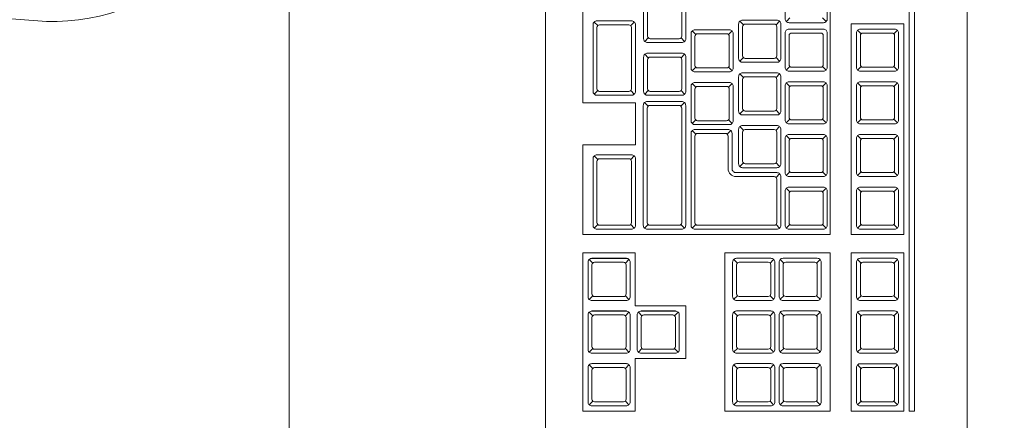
# Model space of a CAD drawing. Header units: millimetres. Extents: x 26866 to 1024070, y -428191 to 408885.
# Tile 219 of 248: x 213848 to 214222, y 389868 to 390021. Entities that reach past the tile are written whole.
import ezdxf

# ---------------------------------------------------------------- set-up
doc = ezdxf.new("R2010")
doc.units = ezdxf.units.MM
doc.header["$LTSCALE"] = 2
doc.layers.add('0_OPIS', color=7, linetype='Continuous', lineweight=13)
doc.layers.add('3DPLAN_A_TABELKA POMIESZCZEŃ', color=7, linetype='Continuous', lineweight=0)
doc.layers.add('3DPLAN_A_KRESKOWANIE 1', color=253, linetype='Continuous')
doc.layers.add('3DPLAN_A_OPIS', color=8, linetype='Continuous')
doc.layers.add('FURNITURE ZD 1 500', color=7, linetype='Continuous', lineweight=13, true_color=0x9fa8a5)
doc.styles.add('ARIAL', font='arial.ttf')

# ---------------------------------------------------------------- blocks, each defined once
blk = doc.blocks.new('kondygnacja -1')
at = {"layer": '3DPLAN_A_KRESKOWANIE 1'}
h = blk.add_hatch(dxfattribs=at)
h.set_pattern_fill('ANSI31', color=256, scale=7.5, style=0)
h.set_pattern_definition([(45, (23044.838, -26883.88), (-16.83798, 16.83798), [])])
h.paths.add_polyline_path([(31677.485, -24430.84), (30214.868, -24430.84), (30214.868, -24470.84), (30429.606, -24470.84), (30429.606, -24477.84), (30447.606, -24477.84), (30447.606, -24818.84), (30476.606, -24818.84), (30476.606, -24470.84), (31012.606, -24470.84), (31012.606, -24478.84), (31079.606, -24478.84), (31079.606, -24470.84), (31638.606, -24470.84), (31638.606, -25036.84), (31079.606, -25036.84), (31079.606, -25028.84), (31012.606, -25028.84), (31012.606, -25036.84), (30611.38, -25036.84), (30611.38, -25072.84), (31023.606, -25072.84), (31034.606, -25082.84), (31034.606, -25330.84), (31023.606, -25340.84), (30831.396, -25340.84, -0.038531), (30832.58, -25356.183), (30832.58, -25371.84), (31079.606, -25371.84), (31079.606, -25072.84), (31638.606, -25072.84), (31638.606, -25943.84), (30832.58, -25943.84), (30832.58, -26009.84), (31677.485, -26009.84)])
h.paths.add_polyline_path([(30682.606, -26009.84), (30832.58, -26009.84), (30832.58, -25943.84), (30760.606, -25943.84), (30760.606, -25454.668), (30735.606, -25464.584), (30735.606, -25943.84), (30682.606, -25943.84)])
h.paths.add_polyline_path([(30679.606, -25371.84), (30735.606, -25371.84), (30735.606, -25464.584), (30760.606, -25454.668), (30760.606, -25371.84), (30832.58, -25371.84), (30832.58, -25356.183, 0.038531), (30831.396, -25340.84), (30679.606, -25340.84)])
h.paths.add_polyline_path([(30355.83, -25371.84), (30425.606, -25371.84), (30425.606, -25379.84), (30463.606, -25379.84), (30463.606, -25424.739), (30471.606, -25424.739), (30471.606, -25395.84), (30533.606, -25395.84), (30533.606, -25371.84), (30576.606, -25371.84), (30576.606, -25341.84), (30472.606, -25341.84), (30472.606, -25326.84), (30427.606, -25326.84), (30427.606, -25341.84), (30355.83, -25341.84)])
h.paths.add_polyline_path([(30456.606, -25936.84), (30425.606, -25936.84), (30425.606, -25945.84), (30380.606, -25945.84), (30380.606, -26009.84), (30512.606, -26009.84), (30512.606, -25943.84), (30466.606, -25943.84), (30466.606, -25712.84), (30456.606, -25712.84)])
h.paths.add_polyline_path([(28888.606, -25941.84), (28888.606, -26009.84), (29013.606, -26009.84), (29013.606, -25941.84)])
h.paths.add_polyline_path([(28591.166, -26009.84), (28591.166, -25944.84), (28547.606, -25944.84), (28547.606, -26009.84)])
h.paths.add_polyline_path([(28624.606, -25870.534), (28654.797, -25870.534), (28654.797, -25924.534), (28624.606, -25924.534), (28624.606, -25944.84), (28591.166, -25944.84), (28591.166, -26009.84), (28713.606, -26009.84), (28713.606, -25941.84), (28672.606, -25941.84), (28672.606, -25932.84), (28657.606, -25932.84), (28657.606, -25716.84), (28624.606, -25716.84)])
h.paths.add_polyline_path([(28372.606, -25944.84), (28328.606, -25944.84), (28328.606, -25907.84), (28282.606, -25907.84), (28282.606, -25944.84), (28248.606, -25944.84), (28248.606, -26009.84), (28372.606, -26009.84)])
h.paths.add_polyline_path([(28092.606, -25563.84), (28054.606, -25563.84), (28054.606, -25383.84), (28067.602, -25383.84), (28067.606, -25375.84), (28340.606, -25375.84), (28340.606, -25341.84), (28070.606, -25341.84), (28070.606, -25332.84), (28030.606, -25332.84), (28030.606, -25395.598), (28048.707, -25395.598), (28048.707, -25449.598), (28030.606, -25449.598), (28030.606, -26009.84), (28073.606, -26009.84), (28073.606, -25944.84), (28054.606, -25944.84), (28054.606, -25668.84), (28092.606, -25668.84)])
h.paths.add_polyline_path([(27949.606, -25495.746), (27949.606, -25507.746), (27983.295, -25507.746), (27983.295, -25521.746), (27949.606, -25521.746), (27949.606, -25531.84), (27999.606, -25531.84), (27999.606, -25934.84), (27982.606, -25934.84), (27982.606, -25942.84), (27947.606, -25942.84), (27947.606, -26009.84), (28026.624, -26009.84), (28026.624, -25449.598), (27999.606, -25449.598), (27999.606, -25463.84), (27949.606, -25463.84), (27949.606, -25481.746), (27983.295, -25481.746), (27983.295, -25495.746)])
h.paths.add_polyline_path([(27982.606, -25361.84), (27952.606, -25361.84), (27952.606, -25332.84), (28026.624, -25332.84), (28026.624, -25395.598), (27999.606, -25395.598), (27999.606, -25377.84), (27982.606, -25377.84)])
h.paths.add_polyline_path([(26818.606, -25892.84), (26781.485, -25892.84), (26781.485, -26009.84), (26894.541, -26009.84), (26894.541, -25942.84), (26830.606, -25942.84), (26830.606, -25930.84), (26818.606, -25930.84)])
h.paths.add_polyline_path([(26894.541, -26009.84), (27115.936, -26009.84), (27115.936, -25942.84), (26894.541, -25942.84)])
h.paths.add_polyline_path([(27115.936, -25942.84), (27115.936, -26009.84), (27466.606, -26009.84), (27466.606, -25942.84), (27427.606, -25942.84), (27427.606, -25933.84), (27384.606, -25933.84), (27384.606, -25942.84)])
h.paths.add_polyline_path([(27641.606, -25942.84), (27641.606, -26009.84), (27802.606, -26009.84), (27802.606, -25942.84)])
h.paths.add_polyline_path([(30621.105, -25040.467), (30688.374, -25040.467), (30688.374, -25072.867), (30621.105, -25072.867)], flags=24)
at = {"layer": 'FURNITURE ZD 1 500', "lineweight": 0}
for p, q in [((30415.554, -25806.105), (30415.554, -25777.205)), ((30406.166, -25781.805), (30406.166, -25801.105)), ((30385.811, -25798.014), (30363.91, -25796.446)), ((30406.737, -25798.175), (30406.601, -25798.039)), ((30407.987, -25798.175), (30408.122, -25798.039)), ((30412.263, -25798.146), (30412.128, -25798.01)), ((30413.505, -25798.146), (30413.64, -25798.01)), ((30414.03, -25797.885), (30413.895, -25798.021)), ((30415.272, -25797.885), (30415.407, -25798.021)), ((30410.456, -25798.512), (30410.321, -25798.377)), ((30411.734, -25798.331), (30410.425, -25798.331)), ((30411.698, -25798.512), (30411.833, -25798.377)), ((30416.733, -25798.485), (30416.598, -25798.349)), ((30417.975, -25798.485), (30418.11, -25798.349)), ((30408.656, -25798.641), (30408.521, -25798.776)), ((30409.898, -25798.641), (30410.033, -25798.776)), ((30408.656, -25799.4), (30408.521, -25799.264)), ((30409.934, -25799.218), (30408.625, -25799.218)), ((30409.898, -25799.4), (30410.033, -25799.264)), ((30412.263, -25799.387), (30412.128, -25799.523)), ((30413.505, -25799.387), (30413.64, -25799.523)), ((30410.456, -25799.754), (30410.321, -25799.889)), ((30411.698, -25799.754), (30411.833, -25799.889)), ((30412.263, -25800.146), (30412.128, -25800.01)), ((30413.505, -25800.146), (30413.64, -25800.01)), ((30414.029, -25799.726), (30413.893, -25799.861)), ((30415.27, -25799.726), (30415.405, -25799.861)), ((30416.733, -25799.726), (30416.598, -25799.861)), ((30417.975, -25799.726), (30418.11, -25799.861)), ((30410.456, -25800.512), (30410.321, -25800.377)), ((30411.734, -25800.331), (30410.425, -25800.331)), ((30411.698, -25800.512), (30411.833, -25800.377)), ((30414.029, -25800.485), (30413.893, -25800.349)), ((30415.27, -25800.485), (30415.405, -25800.349)), ((30416.733, -25800.485), (30416.598, -25800.349)), ((30417.975, -25800.485), (30418.11, -25800.349)), ((30406.737, -25800.641), (30406.601, -25800.776)), ((30407.987, -25800.641), (30408.122, -25800.776)), ((30408.656, -25800.641), (30408.521, -25800.776)), ((30409.898, -25800.641), (30410.033, -25800.776)), ((30408.166, -25801.105), (30406.166, -25801.105)), ((30408.166, -25801.105), (30408.166, -25802.705)), ((30408.646, -25801.234), (30408.51, -25801.099)), ((30409.896, -25801.234), (30410.031, -25801.099)), ((30412.263, -25801.387), (30412.128, -25801.523)), ((30413.505, -25801.387), (30413.64, -25801.523)), ((30410.456, -25801.754), (30410.321, -25801.889)), ((30411.698, -25801.754), (30411.833, -25801.889)), ((30414.029, -25801.726), (30413.893, -25801.861)), ((30415.27, -25801.726), (30415.405, -25801.861)), ((30416.733, -25801.726), (30416.598, -25801.861)), ((30417.975, -25801.726), (30418.11, -25801.861)), ((30410.321, -25802.16), (30410.456, -25802.296)), ((30411.789, -25802.16), (30411.654, -25802.296)), ((30412.263, -25802.146), (30412.128, -25802.01)), ((30413.505, -25802.146), (30413.64, -25802.01)), ((30408.166, -25802.705), (30406.166, -25802.705)), ((30406.166, -25802.705), (30406.166, -25806.105)), ((30414.029, -25802.485), (30413.893, -25802.349)), ((30415.27, -25802.485), (30415.405, -25802.349)), ((30416.733, -25802.485), (30416.598, -25802.349)), ((30417.975, -25802.485), (30418.11, -25802.349)), ((30406.737, -25803.257), (30406.601, -25803.122)), ((30407.987, -25803.257), (30408.122, -25803.122)), ((30412.263, -25803.387), (30412.128, -25803.523)), ((30413.505, -25803.387), (30413.64, -25803.523)), ((30413.64, -25803.799), (30413.505, -25803.935)), ((30414.029, -25803.726), (30413.893, -25803.861)), ((30415.27, -25803.726), (30415.405, -25803.861)), ((30416.733, -25803.726), (30416.598, -25803.861)), ((30417.975, -25803.726), (30418.11, -25803.861)), ((30414.029, -25804.485), (30413.893, -25804.349)), ((30415.27, -25804.485), (30415.405, -25804.349)), ((30416.733, -25804.485), (30416.598, -25804.349)), ((30417.975, -25804.485), (30418.11, -25804.349)), ((30406.737, -25805.724), (30406.601, -25805.859)), ((30407.987, -25805.724), (30408.122, -25805.859)), ((30408.646, -25805.726), (30408.51, -25805.861)), ((30409.896, -25805.726), (30410.031, -25805.861)), ((30410.321, -25805.861), (30410.456, -25805.726)), ((30413.64, -25805.861), (30413.505, -25805.726)), ((30414.029, -25805.726), (30413.893, -25805.861)), ((30415.27, -25805.726), (30415.405, -25805.861)), ((30416.733, -25805.726), (30416.598, -25805.861)), ((30417.975, -25805.726), (30418.11, -25805.861)), ((30415.554, -25806.105), (30406.166, -25806.105)), ((30406.546, -25807.187), (30406.41, -25807.052)), ((30407.823, -25807.005), (30406.515, -25807.005)), ((30407.787, -25807.187), (30407.922, -25807.052)), ((30412.035, -25807.185), (30411.9, -25807.049)), ((30413.277, -25807.185), (30413.412, -25807.049)), ((30413.801, -25807.185), (30413.665, -25807.049)), ((30415.042, -25807.185), (30415.177, -25807.049)), ((30416.733, -25807.185), (30416.598, -25807.05)), ((30417.975, -25807.185), (30418.11, -25807.05)), ((30406.546, -25808.429), (30406.41, -25808.564)), ((30407.787, -25808.429), (30407.922, -25808.564)), ((30412.035, -25808.426), (30411.9, -25808.562)), ((30413.277, -25808.426), (30413.412, -25808.562)), ((30413.801, -25808.426), (30413.665, -25808.562)), ((30415.042, -25808.426), (30415.177, -25808.562)), ((30416.733, -25808.426), (30416.598, -25808.562)), ((30417.975, -25808.426), (30418.11, -25808.562)), ((30406.546, -25809.187), (30406.41, -25809.052)), ((30407.823, -25809.005), (30406.515, -25809.005)), ((30407.787, -25809.187), (30407.922, -25809.052)), ((30408.412, -25809.187), (30408.277, -25809.052)), ((30409.69, -25809.005), (30408.381, -25809.005)), ((30409.654, -25809.187), (30409.789, -25809.052)), ((30412.035, -25809.185), (30411.9, -25809.049)), ((30413.277, -25809.185), (30413.412, -25809.049)), ((30413.801, -25809.185), (30413.665, -25809.049)), ((30415.042, -25809.185), (30415.177, -25809.049)), ((30416.733, -25809.185), (30416.598, -25809.05)), ((30417.975, -25809.185), (30418.11, -25809.05)), ((30406.546, -25810.429), (30406.41, -25810.564)), ((30407.787, -25810.429), (30407.922, -25810.564)), ((30408.412, -25810.429), (30408.277, -25810.564)), ((30409.654, -25810.429), (30409.789, -25810.564)), ((30412.035, -25810.426), (30411.9, -25810.562)), ((30413.277, -25810.426), (30413.412, -25810.562)), ((30413.801, -25810.426), (30413.665, -25810.562)), ((30415.042, -25810.426), (30415.177, -25810.562)), ((30416.733, -25810.426), (30416.598, -25810.562)), ((30417.975, -25810.426), (30418.11, -25810.562)), ((30410.075, -25810.805), (30408.154, -25810.805)), ((30406.546, -25811.185), (30406.41, -25811.049)), ((30407.823, -25811.003), (30406.515, -25811.003)), ((30407.787, -25811.185), (30407.922, -25811.049)), ((30412.035, -25811.185), (30411.9, -25811.049)), ((30413.277, -25811.185), (30413.412, -25811.049)), ((30413.801, -25811.185), (30413.665, -25811.049)), ((30415.042, -25811.185), (30415.177, -25811.049)), ((30416.733, -25811.185), (30416.598, -25811.05)), ((30417.975, -25811.185), (30418.11, -25811.05)), ((30406.546, -25812.426), (30406.41, -25812.562)), ((30407.787, -25812.426), (30407.922, -25812.562)), ((30412.035, -25812.426), (30411.9, -25812.562)), ((30413.277, -25812.426), (30413.412, -25812.562)), ((30413.801, -25812.426), (30413.665, -25812.562)), ((30415.042, -25812.426), (30415.177, -25812.562)), ((30416.733, -25812.426), (30416.598, -25812.562)), ((30417.975, -25812.426), (30418.11, -25812.562))]:
    blk.add_line(p, q, dxfattribs=at)
for points in [[(30455.021, -25720.281), (30455.021, -25840.761), (30395.021, -25840.761), (30395.021, -25720.281)], [(30418.554, -25777.205), (30418.554, -25812.805), (30418.754, -25812.805), (30418.754, -25777.205)], [(30418.354, -25806.105), (30418.354, -25798.105), (30416.354, -25798.105), (30416.354, -25806.105)], [(30415.554, -25812.805), (30415.554, -25806.805), (30411.554, -25806.805), (30411.554, -25812.805)], [(30418.354, -25812.805), (30418.354, -25806.805), (30416.354, -25806.805), (30416.354, -25812.805)]]:
    blk.add_lwpolyline(points, close=True, dxfattribs=at)
for points in [[(30420.554, -25776.205), (30404.954, -25776.205, 0.414214), (30404.754, -25776.405), (30404.754, -25822.005, 0.414214), (30404.954, -25822.205), (30420.554, -25822.205, 0.414214), (30420.754, -25822.005), (30420.754, -25776.405, 0.414214)], [(30415.301, -25798.065, 0.414214), (30415.451, -25797.915), (30415.451, -25796.615, 0.414214), (30415.301, -25796.465), (30414.001, -25796.465, 0.414214), (30413.851, -25796.615), (30413.851, -25797.915, 0.414214), (30414.001, -25798.065)], [(30409.927, -25798.82, 0.414214), (30410.077, -25798.67), (30410.077, -25797.37, 0.414214), (30409.927, -25797.22), (30408.627, -25797.22, 0.414214), (30408.477, -25797.37), (30408.477, -25798.67, 0.414214), (30408.627, -25798.82)], [(30409.927, -25798.57), (30409.927, -25797.47, 0.414214), (30409.827, -25797.37), (30408.727, -25797.37, 0.414214), (30408.627, -25797.47), (30408.627, -25798.57, 0.414214), (30408.727, -25798.67), (30409.827, -25798.67, 0.414214)], [(30408.166, -25798.145), (30408.166, -25800.67, -0.414214), (30408.016, -25800.82), (30406.707, -25800.82, -0.414214), (30406.557, -25800.67), (30406.557, -25798.145, -0.414214), (30406.707, -25797.995), (30408.016, -25797.995, -0.414214)], [(30407.916, -25800.67), (30406.807, -25800.67, -0.414214), (30406.707, -25800.57), (30406.707, -25798.245, -0.414214), (30406.807, -25798.145), (30407.916, -25798.145, -0.414214), (30408.016, -25798.245), (30408.016, -25800.57, -0.414214)], [(30413.534, -25799.567, 0.414214), (30413.684, -25799.417), (30413.684, -25798.117, 0.414214), (30413.534, -25797.967), (30412.234, -25797.967, 0.414214), (30412.084, -25798.117), (30412.084, -25799.417, 0.414214), (30412.234, -25799.567)], [(30413.534, -25799.317), (30413.534, -25798.217, 0.414214), (30413.434, -25798.117), (30412.334, -25798.117, 0.414214), (30412.234, -25798.217), (30412.234, -25799.317, 0.414214), (30412.334, -25799.417), (30413.434, -25799.417, 0.414214)], [(30411.727, -25799.933, 0.414214), (30411.877, -25799.783), (30411.877, -25798.483, 0.414214), (30411.727, -25798.333), (30410.427, -25798.333, 0.414214), (30410.277, -25798.483), (30410.277, -25799.783, 0.414214), (30410.427, -25799.933)], [(30411.727, -25799.683), (30411.727, -25798.583, 0.414214), (30411.627, -25798.483), (30410.527, -25798.483, 0.414214), (30410.427, -25798.583), (30410.427, -25799.683, 0.414214), (30410.527, -25799.783), (30411.627, -25799.783, 0.414214)], [(30415.299, -25799.905, 0.414214), (30415.449, -25799.755), (30415.449, -25798.455, 0.414214), (30415.299, -25798.305), (30413.999, -25798.305, 0.414214), (30413.849, -25798.455), (30413.849, -25799.755, 0.414214), (30413.999, -25799.905)], [(30415.299, -25799.655), (30415.299, -25798.555, 0.414214), (30415.199, -25798.455), (30414.099, -25798.455, 0.414214), (30413.999, -25798.555), (30413.999, -25799.655, 0.414214), (30414.099, -25799.755), (30415.199, -25799.755, 0.414214)], [(30418.004, -25799.905, 0.414214), (30418.154, -25799.755), (30418.154, -25798.455, 0.414214), (30418.004, -25798.305), (30416.704, -25798.305, 0.414214), (30416.554, -25798.455), (30416.554, -25799.755, 0.414214), (30416.704, -25799.905)], [(30418.004, -25799.655), (30418.004, -25798.555, 0.414214), (30417.904, -25798.455), (30416.804, -25798.455, 0.414214), (30416.704, -25798.555), (30416.704, -25799.655, 0.414214), (30416.804, -25799.755), (30417.904, -25799.755, 0.414214)], [(30409.927, -25800.82, 0.414214), (30410.077, -25800.67), (30410.077, -25799.37, 0.414214), (30409.927, -25799.22), (30408.627, -25799.22, 0.414214), (30408.477, -25799.37), (30408.477, -25800.67, 0.414214), (30408.627, -25800.82)], [(30409.927, -25800.57), (30409.927, -25799.47, 0.414214), (30409.827, -25799.37), (30408.727, -25799.37, 0.414214), (30408.627, -25799.47), (30408.627, -25800.57, 0.414214), (30408.727, -25800.67), (30409.827, -25800.67, 0.414214)], [(30413.534, -25801.567, 0.414214), (30413.684, -25801.417), (30413.684, -25800.117, 0.414214), (30413.534, -25799.967), (30412.234, -25799.967, 0.414214), (30412.084, -25800.117), (30412.084, -25801.417, 0.414214), (30412.234, -25801.567)], [(30411.727, -25801.933, 0.414214), (30411.877, -25801.783), (30411.877, -25800.483, 0.414214), (30411.727, -25800.333), (30410.427, -25800.333, 0.414214), (30410.277, -25800.483), (30410.277, -25801.783, 0.414214), (30410.427, -25801.933)], [(30413.534, -25801.317), (30413.534, -25800.217, 0.414214), (30413.434, -25800.117), (30412.334, -25800.117, 0.414214), (30412.234, -25800.217), (30412.234, -25801.317, 0.414214), (30412.334, -25801.417), (30413.434, -25801.417, 0.414214)], [(30415.299, -25801.905, 0.414214), (30415.449, -25801.755), (30415.449, -25800.455, 0.414214), (30415.299, -25800.305), (30413.999, -25800.305, 0.414214), (30413.849, -25800.455), (30413.849, -25801.755, 0.414214), (30413.999, -25801.905)], [(30415.299, -25801.655), (30415.299, -25800.555, 0.414214), (30415.199, -25800.455), (30414.099, -25800.455, 0.414214), (30413.999, -25800.555), (30413.999, -25801.655, 0.414214), (30414.099, -25801.755), (30415.199, -25801.755, 0.414214)], [(30418.004, -25801.905, 0.414214), (30418.154, -25801.755), (30418.154, -25800.455, 0.414214), (30418.004, -25800.305), (30416.704, -25800.305, 0.414214), (30416.554, -25800.455), (30416.554, -25801.755, 0.414214), (30416.704, -25801.905)], [(30418.004, -25801.655), (30418.004, -25800.555, 0.414214), (30417.904, -25800.455), (30416.804, -25800.455, 0.414214), (30416.704, -25800.555), (30416.704, -25801.655, 0.414214), (30416.804, -25801.755), (30417.904, -25801.755, 0.414214)], [(30411.727, -25801.683), (30411.727, -25800.583, 0.414214), (30411.627, -25800.483), (30410.527, -25800.483, 0.414214), (30410.427, -25800.583), (30410.427, -25801.683, 0.414214), (30410.527, -25801.783), (30411.627, -25801.783, 0.414214)], [(30409.925, -25801.055, -0.414214), (30410.075, -25801.205), (30410.075, -25805.755, -0.414214), (30409.925, -25805.905), (30408.616, -25805.905, -0.414214), (30408.466, -25805.755), (30408.466, -25801.205, -0.414214), (30408.616, -25801.055)], [(30409.825, -25801.205), (30408.716, -25801.205, 0.414214), (30408.616, -25801.305), (30408.616, -25805.655, 0.414214), (30408.716, -25805.755), (30409.825, -25805.755, 0.414214), (30409.925, -25805.655), (30409.925, -25801.305, 0.414214)], [(30413.534, -25803.567, 0.414214), (30413.684, -25803.417), (30413.684, -25802.117, 0.414214), (30413.534, -25801.967), (30412.234, -25801.967, 0.414214), (30412.084, -25802.117), (30412.084, -25803.417, 0.414214), (30412.234, -25803.567)], [(30410.277, -25802.267), (30410.277, -25805.755, 0.414214), (30410.427, -25805.905), (30413.534, -25805.905, 0.414214), (30413.684, -25805.755), (30413.684, -25803.905, 0.414214), (30413.534, -25803.755), (30411.983, -25803.755, -0.414214), (30411.833, -25803.605), (30411.833, -25802.267, 0.414214), (30411.683, -25802.117), (30410.427, -25802.117, 0.414214)], [(30410.427, -25802.367), (30410.427, -25805.655, 0.414214), (30410.527, -25805.755), (30413.434, -25805.755, 0.414214), (30413.534, -25805.655), (30413.534, -25804.005, 0.414214), (30413.434, -25803.905), (30411.983, -25803.905, -0.414214), (30411.683, -25803.605), (30411.683, -25802.367, 0.414214), (30411.583, -25802.267), (30410.527, -25802.267, 0.414214)], [(30413.534, -25803.317), (30413.534, -25802.217, 0.414214), (30413.434, -25802.117), (30412.334, -25802.117, 0.414214), (30412.234, -25802.217), (30412.234, -25803.317, 0.414214), (30412.334, -25803.417), (30413.434, -25803.417, 0.414214)], [(30415.299, -25803.905, 0.414214), (30415.449, -25803.755), (30415.449, -25802.455, 0.414214), (30415.299, -25802.305), (30413.999, -25802.305, 0.414214), (30413.849, -25802.455), (30413.849, -25803.755, 0.414214), (30413.999, -25803.905)], [(30418.004, -25803.905, 0.414214), (30418.154, -25803.755), (30418.154, -25802.455, 0.414214), (30418.004, -25802.305), (30416.704, -25802.305, 0.414214), (30416.554, -25802.455), (30416.554, -25803.755, 0.414214), (30416.704, -25803.905)], [(30415.299, -25803.655), (30415.299, -25802.555, 0.414214), (30415.199, -25802.455), (30414.099, -25802.455, 0.414214), (30413.999, -25802.555), (30413.999, -25803.655, 0.414214), (30414.099, -25803.755), (30415.199, -25803.755, 0.414214)], [(30418.004, -25803.655), (30418.004, -25802.555, 0.414214), (30417.904, -25802.455), (30416.804, -25802.455, 0.414214), (30416.704, -25802.555), (30416.704, -25803.655, 0.414214), (30416.804, -25803.755), (30417.904, -25803.755, 0.414214)], [(30408.166, -25803.228), (30408.166, -25805.753, -0.414214), (30408.016, -25805.903), (30406.707, -25805.903, -0.414214), (30406.557, -25805.753), (30406.557, -25803.228, -0.414214), (30406.707, -25803.078), (30408.016, -25803.078, -0.414214)], [(30407.916, -25805.753), (30406.807, -25805.753, -0.414214), (30406.707, -25805.653), (30406.707, -25803.328, -0.414214), (30406.807, -25803.228), (30407.916, -25803.228, -0.414214), (30408.016, -25803.328), (30408.016, -25805.653, -0.414214)], [(30415.299, -25805.905, 0.414214), (30415.449, -25805.755), (30415.449, -25804.455, 0.414214), (30415.299, -25804.305), (30413.999, -25804.305, 0.414214), (30413.849, -25804.455), (30413.849, -25805.755, 0.414214), (30413.999, -25805.905)], [(30415.299, -25805.655), (30415.299, -25804.555, 0.414214), (30415.199, -25804.455), (30414.099, -25804.455, 0.414214), (30413.999, -25804.555), (30413.999, -25805.655, 0.414214), (30414.099, -25805.755), (30415.199, -25805.755, 0.414214)], [(30418.004, -25805.905, 0.414214), (30418.154, -25805.755), (30418.154, -25804.455, 0.414214), (30418.004, -25804.305), (30416.704, -25804.305, 0.414214), (30416.554, -25804.455), (30416.554, -25805.755, 0.414214), (30416.704, -25805.905)], [(30418.004, -25805.655), (30418.004, -25804.555, 0.414214), (30417.904, -25804.455), (30416.804, -25804.455, 0.414214), (30416.704, -25804.555), (30416.704, -25805.655, 0.414214), (30416.804, -25805.755), (30417.904, -25805.755, 0.414214)], [(30407.816, -25808.608, 0.414214), (30407.966, -25808.458), (30407.966, -25807.158, 0.414214), (30407.816, -25807.008), (30406.516, -25807.008, 0.414214), (30406.366, -25807.158), (30406.366, -25808.458, 0.414214), (30406.516, -25808.608)], [(30407.816, -25808.358), (30407.816, -25807.258, 0.414214), (30407.716, -25807.158), (30406.616, -25807.158, 0.414214), (30406.516, -25807.258), (30406.516, -25808.358, 0.414214), (30406.616, -25808.458), (30407.716, -25808.458, 0.414214)], [(30413.306, -25808.605, 0.414214), (30413.456, -25808.455), (30413.456, -25807.155, 0.414214), (30413.306, -25807.005), (30412.006, -25807.005, 0.414214), (30411.856, -25807.155), (30411.856, -25808.455, 0.414214), (30412.006, -25808.605)], [(30413.306, -25808.355), (30413.306, -25807.255, 0.414214), (30413.206, -25807.155), (30412.106, -25807.155, 0.414214), (30412.006, -25807.255), (30412.006, -25808.355, 0.414214), (30412.106, -25808.455), (30413.206, -25808.455, 0.414214)], [(30415.071, -25808.605, 0.414214), (30415.221, -25808.455), (30415.221, -25807.155, 0.414214), (30415.071, -25807.005), (30413.771, -25807.005, 0.414214), (30413.621, -25807.155), (30413.621, -25808.455, 0.414214), (30413.771, -25808.605)], [(30415.071, -25808.355), (30415.071, -25807.255, 0.414214), (30414.971, -25807.155), (30413.871, -25807.155, 0.414214), (30413.771, -25807.255), (30413.771, -25808.355, 0.414214), (30413.871, -25808.455), (30414.971, -25808.455, 0.414214)], [(30418.004, -25808.606, 0.414214), (30418.154, -25808.456), (30418.154, -25807.156, 0.414214), (30418.004, -25807.006), (30416.704, -25807.006, 0.414214), (30416.554, -25807.156), (30416.554, -25808.456, 0.414214), (30416.704, -25808.606)], [(30418.004, -25808.356), (30418.004, -25807.256, 0.414214), (30417.904, -25807.156), (30416.804, -25807.156, 0.414214), (30416.704, -25807.256), (30416.704, -25808.356, 0.414214), (30416.804, -25808.456), (30417.904, -25808.456, 0.414214)], [(30407.816, -25810.608, 0.414214), (30407.966, -25810.458), (30407.966, -25809.158, 0.414214), (30407.816, -25809.008), (30406.516, -25809.008, 0.414214), (30406.366, -25809.158), (30406.366, -25810.458, 0.414214), (30406.516, -25810.608)], [(30409.683, -25810.608, 0.414214), (30409.833, -25810.458), (30409.833, -25809.158, 0.414214), (30409.683, -25809.008), (30408.383, -25809.008, 0.414214), (30408.233, -25809.158), (30408.233, -25810.458, 0.414214), (30408.383, -25810.608)], [(30413.306, -25810.605, 0.414214), (30413.456, -25810.455), (30413.456, -25809.155, 0.414214), (30413.306, -25809.005), (30412.006, -25809.005, 0.414214), (30411.856, -25809.155), (30411.856, -25810.455, 0.414214), (30412.006, -25810.605)], [(30415.071, -25810.605, 0.414214), (30415.221, -25810.455), (30415.221, -25809.155, 0.414214), (30415.071, -25809.005), (30413.771, -25809.005, 0.414214), (30413.621, -25809.155), (30413.621, -25810.455, 0.414214), (30413.771, -25810.605)], [(30418.004, -25810.606, 0.414214), (30418.154, -25810.456), (30418.154, -25809.156, 0.414214), (30418.004, -25809.006), (30416.704, -25809.006, 0.414214), (30416.554, -25809.156), (30416.554, -25810.456, 0.414214), (30416.704, -25810.606)], [(30407.816, -25810.358), (30407.816, -25809.258, 0.414214), (30407.716, -25809.158), (30406.616, -25809.158, 0.414214), (30406.516, -25809.258), (30406.516, -25810.358, 0.414214), (30406.616, -25810.458), (30407.716, -25810.458, 0.414214)], [(30409.683, -25810.358), (30409.683, -25809.258, 0.414214), (30409.583, -25809.158), (30408.483, -25809.158, 0.414214), (30408.383, -25809.258), (30408.383, -25810.358, 0.414214), (30408.483, -25810.458), (30409.583, -25810.458, 0.414214)], [(30413.306, -25810.355), (30413.306, -25809.255, 0.414214), (30413.206, -25809.155), (30412.106, -25809.155, 0.414214), (30412.006, -25809.255), (30412.006, -25810.355, 0.414214), (30412.106, -25810.455), (30413.206, -25810.455, 0.414214)], [(30415.071, -25810.355), (30415.071, -25809.255, 0.414214), (30414.971, -25809.155), (30413.871, -25809.155, 0.414214), (30413.771, -25809.255), (30413.771, -25810.355, 0.414214), (30413.871, -25810.455), (30414.971, -25810.455, 0.414214)], [(30418.004, -25810.356), (30418.004, -25809.256, 0.414214), (30417.904, -25809.156), (30416.804, -25809.156, 0.414214), (30416.704, -25809.256), (30416.704, -25810.356, 0.414214), (30416.804, -25810.456), (30417.904, -25810.456, 0.414214)], [(30407.816, -25812.605, 0.414214), (30407.966, -25812.455), (30407.966, -25811.155, 0.414214), (30407.816, -25811.005), (30406.516, -25811.005, 0.414214), (30406.366, -25811.155), (30406.366, -25812.455, 0.414214), (30406.516, -25812.605)], [(30407.816, -25812.355), (30407.816, -25811.255, 0.414214), (30407.716, -25811.155), (30406.616, -25811.155, 0.414214), (30406.516, -25811.255), (30406.516, -25812.355, 0.414214), (30406.616, -25812.455), (30407.716, -25812.455, 0.414214)], [(30413.306, -25812.605, 0.414214), (30413.456, -25812.455), (30413.456, -25811.155, 0.414214), (30413.306, -25811.005), (30412.006, -25811.005, 0.414214), (30411.856, -25811.155), (30411.856, -25812.455, 0.414214), (30412.006, -25812.605)], [(30413.306, -25812.355), (30413.306, -25811.255, 0.414214), (30413.206, -25811.155), (30412.106, -25811.155, 0.414214), (30412.006, -25811.255), (30412.006, -25812.355, 0.414214), (30412.106, -25812.455), (30413.206, -25812.455, 0.414214)], [(30415.071, -25812.605, 0.414214), (30415.221, -25812.455), (30415.221, -25811.155, 0.414214), (30415.071, -25811.005), (30413.771, -25811.005, 0.414214), (30413.621, -25811.155), (30413.621, -25812.455, 0.414214), (30413.771, -25812.605)], [(30415.071, -25812.355), (30415.071, -25811.255, 0.414214), (30414.971, -25811.155), (30413.871, -25811.155, 0.414214), (30413.771, -25811.255), (30413.771, -25812.355, 0.414214), (30413.871, -25812.455), (30414.971, -25812.455, 0.414214)], [(30418.004, -25812.606, 0.414214), (30418.154, -25812.456), (30418.154, -25811.156, 0.414214), (30418.004, -25811.006), (30416.704, -25811.006, 0.414214), (30416.554, -25811.156), (30416.554, -25812.456, 0.414214), (30416.704, -25812.606)], [(30418.004, -25812.356), (30418.004, -25811.256, 0.414214), (30417.904, -25811.156), (30416.804, -25811.156, 0.414214), (30416.704, -25811.256), (30416.704, -25812.356, 0.414214), (30416.804, -25812.456), (30417.904, -25812.456, 0.414214)]]:
    blk.add_lwpolyline(points, format="xyb", close=True, dxfattribs=at)
blk.add_lwpolyline([(30408.154, -25810.805), (30408.154, -25812.805), (30406.166, -25812.805), (30406.166, -25806.805), (30408.154, -25806.805), (30408.154, -25808.805), (30410.075, -25808.805), (30410.075, -25810.805)], dxfattribs=at)
blk.add_arc((30386.027, -25790.017), 8, 268.4565, 1.0257, dxfattribs=at)
at = {"layer": '3DPLAN_A_OPIS', "color": 1, "lineweight": 30, "style": 'ARIAL'}
for tag, p in [('PRZESUNIĘCIE_WEJŚCIA', (27655.165, -24535.333)), ('WYŁĄCZONE', (27007.179, -24723.982)), ('Z_OPRACOWANIA', (26996.84, -24746.417)), ('WYŁĄCZONE', (30803.053, -24760.867)), ('Z_OPRACOWANIA', (30792.713, -24783.301)), ('WYŁĄCZONE', (28894.898, -24826.593)), ('Z_OPRACOWANIA', (28884.559, -24849.027)), ('POWIĘKSZENIE_WEJŚCIA', (28313.679, -25144.412)), ('POWIĘKSZENIE_WEJŚCIA', (29600.622, -25191.363)), ('POWIĘKSZENIE_WEJŚCIA', (28011.449, -25235.417)), ('WYŁĄCZONE', (29754.423, -25678.169)), ('Z_OPRACOWANIA', (29744.084, -25700.603)), ('WYJŚCIE_EWAKUACYJNE', (27763.791, -26106.068))]:
    blk.add_attdef(tag, p, '', height=12, dxfattribs=at)
at = {"layer": '3DPLAN_A_OPIS', "color": 0, "lineweight": 30, "style": 'ARIAL'}
for tag, p in [('UGUL_1', (29350.296, -24586.012)), ('UGUL_2', (29622.921, -24586.012)), ('UGUL_3', (29833.15, -24586.012))]:
    blk.add_attdef(tag, p, '', height=12, dxfattribs=at)
at = {"layer": '3DPLAN_A_TABELKA POMIESZCZEŃ', "ltscale": 0.5, "style": 'ARIAL'}
for tag, p in [('KURTYNA', (27861.913, -26064.849)), ('POWIETRZNA', (27861.913, -26084.562))]:
    blk.add_attdef(tag, p, '', height=12, dxfattribs=at)

msp = doc.modelspace()

# ---------------------------------------------------------------- block references
at = {"layer": '0_OPIS', "xscale": 10, "yscale": 10, "zscale": 10}
msp.add_blockref('kondygnacja -1', (-90000, 648000), dxfattribs=at)

doc.saveas('drawing.dxf')
